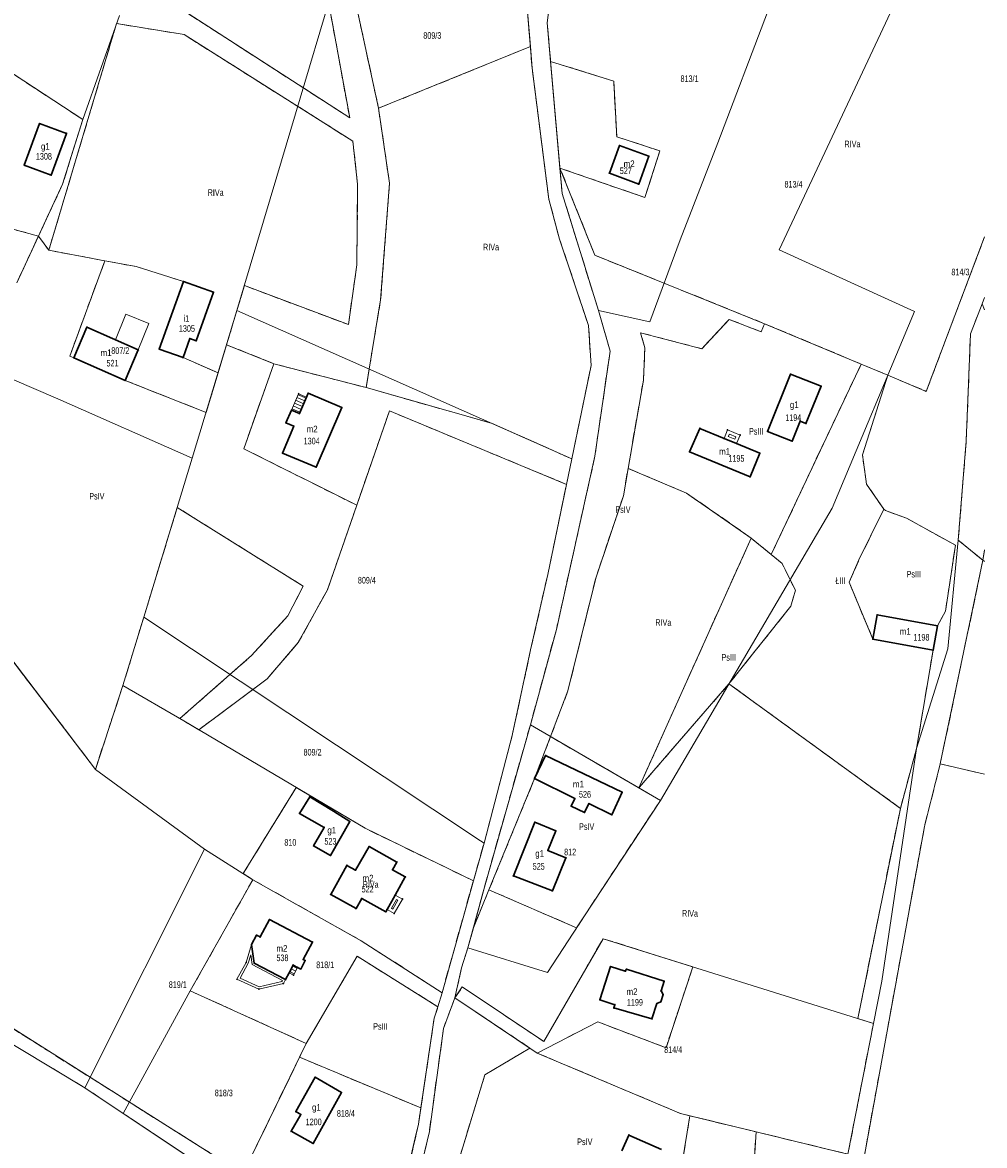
# Model space of a CAD drawing. Header units: metres. Extents: x 7498273 to 7499989, y 5499795 to 5500810.
# Tile 37 of 40: x 7499770 to 7499989, y 5500223 to 5500478. Entities that reach past the tile are written whole.
import ezdxf

# ---------------------------------------------------------------- set-up
doc = ezdxf.new("R2010")
doc.units = ezdxf.units.M
doc.header["$MEASUREMENT"] = 0
doc.linetypes.add('2.25_0.75', pattern=[3, 2.25, -0.75])
doc.layers.get('0').update_dxf_attribs({"color": 2})
for name, color, linetype, lineweight in [('209-oznaczenie konturu klasyfikacyjnego', 7, 'Continuous', 0), ('211-numer działki ewidencyjnej', 7, 'Continuous', 0), ('217-kontur klasyfikacyjny', 7, 'Continuous', 0), ('218-kontur użytku gruntowego', 7, 'Continuous', 0), ('219-działka ewidencyjna', 7, 'Continuous', 0), ('312-budynek ewidencyjny', 7, 'Continuous', 0), ('312-oznaczenie budynku ewidencyjnego', 7, 'Continuous', 0), ('312-oznaczenie budynku ewidencyjnego-Atr117', 7, 'Continuous', 0), ('352-schody', 7, 'Continuous', 0), ('Punkt budynku', 7, 'Continuous', 0), ('taras', 7, 'Continuous', 0), ('wiatrołap', 7, 'Continuous', 0)]:
    doc.layers.add(name, color=color, linetype=linetype, lineweight=lineweight)
doc.styles.get("Standard").update_dxf_attribs({"font": 'Working1250.shx', "width": 0.75})

# ---------------------------------------------------------------- blocks, each defined once
blk = doc.blocks.new('PUNKTBUD')
at = {"color": 0}
blk.add_circle((0, 0), 0.09, dxfattribs=at)

msp = doc.modelspace()

# ---------------------------------------------------------------- linework, layer by layer
at = {"layer": '217-kontur klasyfikacyjny', "color": 3, "linetype": '2.25_0.75', "lineweight": 13, "flags": 128}
for points in [[(7499844.69, 5500456.35), (7499835.76, 5500504.99)], [(7499842.72, 5500497.85), (7499851.23, 5500458.52)], [(7499885.71, 5500472.55), (7499884.57, 5500486.75)], [(7499890.46, 5500485.13), (7499889.56, 5500477.93)], [(7499805.62, 5500481.56), (7499844.69, 5500456.35)], [(7499791.73, 5500477.78), (7499776.34, 5500426.27)], [(7499807.05, 5500475.27), (7499791.73, 5500477.78)], [(7499889.56, 5500477.93), (7499890.32, 5500469.18)], [(7499845.38, 5500451.07), (7499807.05, 5500475.27)], [(7499851.23, 5500458.52), (7499885.71, 5500472.55)], [(7499886.1, 5500467.61), (7499885.71, 5500472.55)], [(7499890.32, 5500469.18), (7499904.64, 5500464.65)], [(7499766.26, 5500467.6), (7499784.04, 5500455.98)], [(7499889.91, 5500437.86), (7499886.1, 5500467.61)], [(7499904.64, 5500464.65), (7499905.33, 5500452.05)], [(7499851.23, 5500458.52), (7499853.72, 5500441.52)], [(7499784.04, 5500455.98), (7499779.48, 5500441.28)], [(7499905.33, 5500452.05), (7499915.14, 5500448.84)], [(7499846.48, 5500441.28), (7499845.38, 5500451.07)], [(7499915.14, 5500448.84), (7499911.74, 5500438.24)], [(7499900.36, 5500425.15), (7499892.44, 5500444.94)], [(7499892.44, 5500444.94), (7499892.94, 5500439.15)], [(7499911.74, 5500438.24), (7499892.44, 5500444.94)], [(7499779.48, 5500441.28), (7499774, 5500429.5)], [(7499846.31, 5500422.98), (7499846.48, 5500441.28)], [(7499853.72, 5500441.52), (7499851.71, 5500415.02)], [(7499892.94, 5500439.15), (7499901.18, 5500412.6)], [(7499892.35, 5500428.8), (7499889.91, 5500437.86)], [(7499774, 5500429.5), (7499764.8, 5500431.96)], [(7499769.06, 5500418.86), (7499774, 5500429.5)], [(7499774, 5500429.5), (7499776.34, 5500426.27)], [(7499898.91, 5500409.21), (7499892.35, 5500428.8)], [(7499975.64, 5500394.23), (7499988.876, 5500429.339)], [(7499776.34, 5500426.27), (7499789.08, 5500423.88)], [(7499781.08, 5500402.21), (7499789.08, 5500423.88)], [(7499789.08, 5500423.88), (7499796.18, 5500422.56)], [(7499938.93, 5500409.6), (7499900.36, 5500425.15)], [(7499796.18, 5500422.56), (7499806.94, 5500419.18)], [(7499844.37, 5500409.4), (7499846.31, 5500422.98)], [(7499806.94, 5500419.18), (7499813.76, 5500416.74)], [(7499819.07, 5500412.57), (7499820.76, 5500418.24)], [(7499820.76, 5500418.24), (7499844.37, 5500409.4)], [(7499813.76, 5500416.74), (7499809.81, 5500405.71)], [(7499851.71, 5500415.02), (7499848.4, 5500395.08)], [(7499985.69, 5500407.28), (7499988.34, 5500414.09)], [(7499988.34, 5500414.09), (7499988.876, 5500412.747)], [(7499816.72, 5500404.82), (7499819.07, 5500412.57)], [(7499901.18, 5500412.6), (7499903.83, 5500403.38)], [(7499924.65, 5500403.92), (7499930.86, 5500410.57)], [(7499930.86, 5500410.57), (7499938.13, 5500407.74)], [(7499899.54, 5500400.13), (7499898.91, 5500409.21)], [(7499938.13, 5500407.74), (7499938.93, 5500409.6)], [(7499938.93, 5500409.6), (7499960.84, 5500400.43)], [(7499808.38, 5500406.22), (7499806.82, 5500401.88)], [(7499809.81, 5500405.71), (7499808.38, 5500406.22)], [(7499911.74, 5500404.13), (7499910.72, 5500407.53)], [(7499910.72, 5500407.53), (7499924.65, 5500403.92)], [(7499984.72, 5500382.95), (7499985.69, 5500407.28)], [(7499814.79, 5500398.42), (7499816.72, 5500404.82)], [(7499816.72, 5500404.82), (7499827.44, 5500400.49)], [(7499903.83, 5500403.38), (7499900.37, 5500379.5)], [(7499911.39, 5500396.75), (7499911.74, 5500404.13)], [(7499782.01, 5500401.82), (7499781.08, 5500402.21)], [(7499793.7, 5500396.7), (7499782.01, 5500401.82)], [(7499806.82, 5500401.88), (7499814.79, 5500398.42)], [(7499820.62, 5500381.19), (7499827.44, 5500400.49)], [(7499827.44, 5500400.49), (7499848.4, 5500395.08)], [(7499940.42, 5500357.17), (7499960.84, 5500400.43)], [(7499960.84, 5500400.43), (7499966.92, 5500397.88)], [(7499814.79, 5500398.42), (7499812.07, 5500389.44)], [(7499895.13, 5500378.9), (7499899.54, 5500400.13)], [(7499961.13, 5500379.8), (7499966.92, 5500397.88)], [(7499966.92, 5500397.88), (7499975.64, 5500394.23)], [(7499812.07, 5500389.44), (7499793.7, 5500396.7)], [(7499848.4, 5500395.08), (7499876.88, 5500386.98)], [(7499907.92, 5500376.74), (7499911.39, 5500396.75)], [(7499853.69, 5500389.79), (7499846.27, 5500368.35)], [(7499893.92, 5500373.1), (7499853.69, 5500389.79)], [(7499876.88, 5500386.98), (7499895.13, 5500378.9)], [(7499982.91, 5500360.43), (7499984.72, 5500382.95)], [(7499846.27, 5500368.35), (7499820.62, 5500381.19)], [(7499962.1, 5500373.16), (7499961.13, 5500379.8)], [(7499900.37, 5500379.5), (7499891.63, 5500340.17)], [(7499906.84, 5500370.47), (7499907.92, 5500376.74)], [(7499921.16, 5500371.13), (7499907.92, 5500376.74)], [(7499889.66, 5500352.63), (7499893.92, 5500373.1)], [(7499965.98, 5500367.46), (7499962.1, 5500373.16)], [(7499900.55, 5500351.78), (7499906.84, 5500370.47)], [(7499935.88, 5500360.91), (7499921.16, 5500371.13)], [(7499805.51, 5500367.86), (7499797.92, 5500342.97)], [(7499834.09, 5500349.99), (7499805.51, 5500367.86)], [(7499846.27, 5500368.35), (7499839.6, 5500349.11)], [(7499960.34, 5500355.95), (7499965.98, 5500367.46)], [(7499966.39, 5500367.13), (7499965.98, 5500367.46)], [(7499971.15, 5500365.43), (7499966.39, 5500367.13)], [(7499982.25, 5500359.27), (7499971.15, 5500365.43)], [(7499910.34, 5500304.15), (7499935.88, 5500360.91)], [(7499935.88, 5500360.91), (7499940.42, 5500357.17)], [(7499988.5, 5500355.86), (7499982.91, 5500360.43)], [(7499942.89, 5500355.13), (7499940.42, 5500357.17)], [(7499980.01, 5500344.27), (7499982.25, 5500359.27)], [(7499988.5, 5500355.86), (7499988.876, 5500358.221)], [(7499945.92, 5500349.06), (7499942.89, 5500355.13)], [(7499958.09, 5500350.87), (7499960.34, 5500355.95)], [(7499988.5, 5500355.86), (7499978.82, 5500309.63)], [(7499988.876, 5500355.552), (7499988.5, 5500355.86)], [(7499885.78, 5500335.49), (7499889.66, 5500352.63)], [(7499894.25, 5500326.17), (7499900.55, 5500351.78)], [(7499830.62, 5500343.22), (7499834.09, 5500349.99)], [(7499963.51, 5500337.96), (7499958.09, 5500350.87)], [(7499839.6, 5500349.11), (7499833.01, 5500337.18)], [(7499944.89, 5500345.41), (7499945.92, 5500349.06)], [(7499930.8, 5500327.79), (7499944.89, 5500345.41)], [(7499978.21, 5500340.97), (7499980.01, 5500344.27)], [(7499797.92, 5500342.97), (7499793.18, 5500327.42)], [(7499822.36, 5500334.21), (7499830.62, 5500343.22)], [(7499891.63, 5500340.17), (7499885.71, 5500318.49)], [(7499977.18, 5500335.42), (7499978.21, 5500340.97)], [(7499833.01, 5500337.18), (7499825.92, 5500328.92)], [(7499977.18, 5500335.42), (7499963.51, 5500337.96)], [(7499786.91, 5500308.37), (7499767.27, 5500334.15)], [(7499806.1, 5500319.9), (7499822.36, 5500334.21)], [(7499881.58, 5500316.04), (7499885.78, 5500335.49)], [(7499973.43, 5500313.11), (7499977.18, 5500335.42)], [(7499825.92, 5500328.92), (7499810.43, 5500317.35)], [(7499793.18, 5500327.42), (7499786.91, 5500308.37)], [(7499930.8, 5500327.79), (7499910.34, 5500304.15)], [(7499969.76, 5500299.51), (7499930.8, 5500327.79)], [(7499890.31, 5500315.81), (7499894.25, 5500326.17)], [(7499806.99, 5500319.39), (7499806.1, 5500319.9)], [(7499810.43, 5500317.35), (7499806.99, 5500319.39)], [(7499875.19, 5500291.58), (7499881.58, 5500316.04)], [(7499885.71, 5500318.49), (7499875.27, 5500281.64)], [(7499886.66, 5500306.27), (7499890.31, 5500315.81)], [(7499910.34, 5500304.15), (7499890.31, 5500315.81)], [(7499969.76, 5500299.51), (7499973.43, 5500313.11)], [(7499978.82, 5500309.63), (7499975.23, 5500295.42)], [(7499978.82, 5500309.63), (7499988.876, 5500307.248)], [(7499876.31, 5500281), (7499886.66, 5500306.27)], [(7499832.53, 5500304.25), (7499820.47, 5500284.7)], [(7499848.17, 5500294.98), (7499832.53, 5500304.25)], [(7499910.34, 5500304.15), (7499915.24, 5500301.3)], [(7499915.24, 5500301.3), (7499897.86, 5500274.9)], [(7499960.1, 5500251.77), (7499969.76, 5500299.51)], [(7499872.77, 5500283.05), (7499848.17, 5500294.98)], [(7499975.23, 5500295.42), (7499961.52, 5500220.29)], [(7499872.77, 5500283.05), (7499875.19, 5500291.58)], [(7499808.47, 5500258.05), (7499822.67, 5500283.31)], [(7499820.47, 5500284.7), (7499822.67, 5500283.31)], [(7499822.67, 5500283.31), (7499835.84, 5500275.89)], [(7499865.67, 5500257.64), (7499872.77, 5500283.05)], [(7499875.27, 5500281.64), (7499872.77, 5500272.36)], [(7499876.31, 5500281), (7499872.77, 5500272.36)], [(7499896.21, 5500272.38), (7499876.31, 5500281)], [(7499835.84, 5500275.89), (7499844.46, 5500271.02)], [(7499897.86, 5500274.9), (7499896.21, 5500272.38)], [(7499844.46, 5500271.02), (7499847.32, 5500269.41)], [(7499872.77, 5500272.36), (7499871.54, 5500267.81)], [(7499847.32, 5500269.41), (7499865.67, 5500257.64)], [(7499871.54, 5500267.81), (7499870.11, 5500263.31)], [(7499888.78, 5500246.54), (7499902.23, 5500269.91)], [(7499902.23, 5500269.91), (7499922.64, 5500263.51)], [(7499846.37, 5500265.92), (7499834.82, 5500246.12)], [(7499864.72, 5500254.42), (7499846.37, 5500265.92)], [(7499870.11, 5500263.31), (7499868.56, 5500256.47)], [(7499922.64, 5500263.51), (7499916.53, 5500245.13)], [(7499834.82, 5500246.12), (7499808.47, 5500258.05)], [(7499868.56, 5500256.47), (7499870.26, 5500258.95)], [(7499870.26, 5500258.95), (7499888.78, 5500246.54)], [(7499868.56, 5500256.47), (7499865.98, 5500249.52)], [(7499885.61, 5500245.05), (7499868.56, 5500256.47)], [(7499784.49, 5500236.07), (7499755.15, 5500253.71)], [(7499820.43, 5500216.51), (7499761.94, 5500253.41)], [(7499863.88, 5500251.88), (7499864.72, 5500254.42)], [(7499860.85, 5500231.47), (7499863.88, 5500251.88)], [(7499901.03, 5500251.02), (7499887.29, 5500243.93)], [(7499916.53, 5500245.13), (7499901.03, 5500251.02)], [(7499957.84, 5500220.99), (7499963.65, 5500250.66)], [(7499963.65, 5500250.66), (7499960.1, 5500251.77)], [(7499865.98, 5500249.52), (7499862.79, 5500226.15)], [(7499834.82, 5500246.12), (7499833.29, 5500242.97)], [(7499875.38, 5500238.98), (7499885.61, 5500245.05)], [(7499887.29, 5500243.93), (7499885.61, 5500245.05)], [(7499833.29, 5500242.97), (7499830.99, 5500238.25)], [(7499860.85, 5500231.47), (7499833.29, 5500242.97)], [(7499887.29, 5500243.93), (7499919.83, 5500230.2)], [(7499830.99, 5500238.25), (7499820.43, 5500216.51)], [(7499868.76, 5500217.34), (7499875.38, 5500238.98)], [(7499793.24, 5500230.24), (7499784.49, 5500236.07)], [(7499809.45, 5500219.44), (7499793.24, 5500230.24)], [(7499860.31, 5500227.8), (7499860.85, 5500231.47)], [(7499917.09, 5500199.97), (7499921.96, 5500229.68)], [(7499919.83, 5500230.2), (7499921.96, 5500229.68)], [(7499921.96, 5500229.68), (7499936.97, 5500226.04)], [(7499859.81, 5500225.64), (7499860.31, 5500227.8)], [(7499855.09, 5500205.31), (7499859.81, 5500225.64)], [(7499862.79, 5500226.15), (7499857.88, 5500205.77)], [(7499935.38, 5500200.87), (7499936.97, 5500226.04)], [(7499936.97, 5500226.04), (7499957.84, 5500220.99)]]:
    msp.add_lwpolyline(points, dxfattribs=at)
at = {"layer": '218-kontur użytku gruntowego', "color": 3, "linetype": 'Continuous', "lineweight": 13, "flags": 128}
for points in [[(7499844.69, 5500456.35), (7499835.76, 5500504.99)], [(7499842.72, 5500497.85), (7499851.23, 5500458.52)], [(7499885.71, 5500472.55), (7499884.57, 5500486.75)], [(7499890.46, 5500485.13), (7499889.56, 5500477.93)], [(7499805.62, 5500481.56), (7499844.69, 5500456.35)], [(7499791.73, 5500477.78), (7499776.34, 5500426.27)], [(7499807.05, 5500475.27), (7499791.73, 5500477.78)], [(7499889.56, 5500477.93), (7499890.32, 5500469.18)], [(7499845.38, 5500451.07), (7499807.05, 5500475.27)], [(7499851.23, 5500458.52), (7499885.71, 5500472.55)], [(7499886.1, 5500467.61), (7499885.71, 5500472.55)], [(7499890.32, 5500469.18), (7499904.64, 5500464.65)], [(7499890.32, 5500469.18), (7499892.44, 5500444.94)], [(7499766.26, 5500467.6), (7499784.04, 5500455.98)], [(7499889.91, 5500437.86), (7499886.1, 5500467.61)], [(7499904.64, 5500464.65), (7499905.33, 5500452.05)], [(7499851.23, 5500458.52), (7499853.72, 5500441.52)], [(7499784.04, 5500455.98), (7499779.48, 5500441.28)], [(7499905.33, 5500452.05), (7499915.14, 5500448.84)], [(7499846.48, 5500441.28), (7499845.38, 5500451.07)], [(7499915.14, 5500448.84), (7499911.74, 5500438.24)], [(7499900.36, 5500425.15), (7499892.44, 5500444.94)], [(7499892.44, 5500444.94), (7499892.94, 5500439.15)], [(7499911.74, 5500438.24), (7499892.44, 5500444.94)], [(7499779.48, 5500441.28), (7499774, 5500429.5)], [(7499846.31, 5500422.98), (7499846.48, 5500441.28)], [(7499853.72, 5500441.52), (7499851.71, 5500415.02)], [(7499892.94, 5500439.15), (7499901.18, 5500412.6)], [(7499892.35, 5500428.8), (7499889.91, 5500437.86)], [(7499774, 5500429.5), (7499764.8, 5500431.96)], [(7499769.06, 5500418.86), (7499774, 5500429.5)], [(7499774, 5500429.5), (7499776.34, 5500426.27)], [(7499898.91, 5500409.21), (7499892.35, 5500428.8)], [(7499975.64, 5500394.23), (7499988.876, 5500429.339)], [(7499776.34, 5500426.27), (7499789.08, 5500423.88)], [(7499789.08, 5500423.88), (7499781.08, 5500402.21)], [(7499789.08, 5500423.88), (7499796.18, 5500422.56)], [(7499938.93, 5500409.6), (7499900.36, 5500425.15)], [(7499796.18, 5500422.56), (7499806.94, 5500419.18)], [(7499844.37, 5500409.4), (7499846.31, 5500422.98)], [(7499806.94, 5500419.18), (7499813.76, 5500416.74)], [(7499819.07, 5500412.57), (7499820.76, 5500418.24)], [(7499820.76, 5500418.24), (7499844.37, 5500409.4)], [(7499813.76, 5500416.74), (7499809.81, 5500405.71)], [(7499851.71, 5500415.02), (7499848.4, 5500395.08)], [(7499985.69, 5500407.28), (7499988.34, 5500414.09)], [(7499988.34, 5500414.09), (7499988.876, 5500412.747)], [(7499816.72, 5500404.82), (7499819.07, 5500412.57)], [(7499901.18, 5500412.6), (7499903.83, 5500403.38)], [(7499924.65, 5500403.92), (7499930.86, 5500410.57)], [(7499930.86, 5500410.57), (7499938.13, 5500407.74)], [(7499899.54, 5500400.13), (7499898.91, 5500409.21)], [(7499938.13, 5500407.74), (7499938.93, 5500409.6)], [(7499938.93, 5500409.6), (7499960.84, 5500400.43)], [(7499808.38, 5500406.22), (7499806.82, 5500401.88)], [(7499809.81, 5500405.71), (7499808.38, 5500406.22)], [(7499911.74, 5500404.13), (7499910.72, 5500407.53)], [(7499910.72, 5500407.53), (7499924.65, 5500403.92)], [(7499984.72, 5500382.95), (7499985.69, 5500407.28)], [(7499814.79, 5500398.42), (7499816.72, 5500404.82)], [(7499816.72, 5500404.82), (7499827.44, 5500400.49)], [(7499903.83, 5500403.38), (7499900.37, 5500379.5)], [(7499911.39, 5500396.75), (7499911.74, 5500404.13)], [(7499781.08, 5500402.21), (7499782.01, 5500401.82)], [(7499782.01, 5500401.82), (7499793.7, 5500396.7)], [(7499806.82, 5500401.88), (7499814.79, 5500398.42)], [(7499827.44, 5500400.49), (7499820.62, 5500381.19)], [(7499848.4, 5500395.08), (7499827.44, 5500400.49)], [(7499940.42, 5500357.17), (7499960.84, 5500400.43)], [(7499960.84, 5500400.43), (7499966.92, 5500397.88)], [(7499812.07, 5500389.44), (7499814.79, 5500398.42)], [(7499895.13, 5500378.9), (7499899.54, 5500400.13)], [(7499961.13, 5500379.8), (7499966.92, 5500397.88)], [(7499966.92, 5500397.88), (7499975.64, 5500394.23)], [(7499793.7, 5500396.7), (7499812.07, 5500389.44)], [(7499876.88, 5500386.98), (7499848.4, 5500395.08)], [(7499907.92, 5500376.74), (7499911.39, 5500396.75)], [(7499846.27, 5500368.35), (7499853.69, 5500389.79)], [(7499853.69, 5500389.79), (7499893.92, 5500373.1)], [(7499895.13, 5500378.9), (7499876.88, 5500386.98)], [(7499982.91, 5500360.43), (7499984.72, 5500382.95)], [(7499820.62, 5500381.19), (7499846.27, 5500368.35)], [(7499962.1, 5500373.16), (7499961.13, 5500379.8)], [(7499900.37, 5500379.5), (7499891.63, 5500340.17)], [(7499893.92, 5500373.1), (7499895.13, 5500378.9)], [(7499906.84, 5500370.47), (7499907.92, 5500376.74)], [(7499921.16, 5500371.13), (7499907.92, 5500376.74)], [(7499889.66, 5500352.63), (7499893.92, 5500373.1)], [(7499965.98, 5500367.46), (7499962.1, 5500373.16)], [(7499900.55, 5500351.78), (7499906.84, 5500370.47)], [(7499935.88, 5500360.91), (7499921.16, 5500371.13)], [(7499805.51, 5500367.86), (7499797.92, 5500342.97)], [(7499834.09, 5500349.99), (7499805.51, 5500367.86)], [(7499846.27, 5500368.35), (7499839.6, 5500349.11)], [(7499960.34, 5500355.95), (7499965.98, 5500367.46)], [(7499966.39, 5500367.13), (7499965.98, 5500367.46)], [(7499971.15, 5500365.43), (7499966.39, 5500367.13)], [(7499982.25, 5500359.27), (7499971.15, 5500365.43)], [(7499910.34, 5500304.15), (7499935.88, 5500360.91)], [(7499935.88, 5500360.91), (7499940.42, 5500357.17)], [(7499988.5, 5500355.86), (7499982.91, 5500360.43)], [(7499942.89, 5500355.13), (7499940.42, 5500357.17)], [(7499980.01, 5500344.27), (7499982.25, 5500359.27)], [(7499988.5, 5500355.86), (7499988.876, 5500358.221)], [(7499945.92, 5500349.06), (7499942.89, 5500355.13)], [(7499958.09, 5500350.87), (7499960.34, 5500355.95)], [(7499988.5, 5500355.86), (7499978.82, 5500309.63)], [(7499988.876, 5500355.552), (7499988.5, 5500355.86)], [(7499885.78, 5500335.49), (7499889.66, 5500352.63)], [(7499894.25, 5500326.17), (7499900.55, 5500351.78)], [(7499830.62, 5500343.22), (7499834.09, 5500349.99)], [(7499963.51, 5500337.96), (7499958.09, 5500350.87)], [(7499839.6, 5500349.11), (7499833.01, 5500337.18)], [(7499944.89, 5500345.41), (7499945.92, 5500349.06)], [(7499930.8, 5500327.79), (7499944.89, 5500345.41)], [(7499978.21, 5500340.97), (7499980.01, 5500344.27)], [(7499797.92, 5500342.97), (7499793.18, 5500327.42)], [(7499822.36, 5500334.21), (7499830.62, 5500343.22)], [(7499891.63, 5500340.17), (7499885.71, 5500318.49)], [(7499977.18, 5500335.42), (7499978.21, 5500340.97)], [(7499833.01, 5500337.18), (7499825.92, 5500328.92)], [(7499977.18, 5500335.42), (7499963.51, 5500337.96)], [(7499786.91, 5500308.37), (7499767.27, 5500334.15)], [(7499806.1, 5500319.9), (7499822.36, 5500334.21)], [(7499881.58, 5500316.04), (7499885.78, 5500335.49)], [(7499973.43, 5500313.11), (7499977.18, 5500335.42)], [(7499825.92, 5500328.92), (7499810.43, 5500317.35)], [(7499793.18, 5500327.42), (7499786.91, 5500308.37)], [(7499930.8, 5500327.79), (7499910.34, 5500304.15)], [(7499969.76, 5500299.51), (7499930.8, 5500327.79)], [(7499890.31, 5500315.81), (7499894.25, 5500326.17)], [(7499806.99, 5500319.39), (7499806.1, 5500319.9)], [(7499810.43, 5500317.35), (7499806.99, 5500319.39)], [(7499875.19, 5500291.58), (7499881.58, 5500316.04)], [(7499885.71, 5500318.49), (7499875.27, 5500281.64)], [(7499886.66, 5500306.27), (7499890.31, 5500315.81)], [(7499910.34, 5500304.15), (7499890.31, 5500315.81)], [(7499969.76, 5500299.51), (7499973.43, 5500313.11)], [(7499978.82, 5500309.63), (7499975.23, 5500295.42)], [(7499978.82, 5500309.63), (7499988.876, 5500307.248)], [(7499876.31, 5500281), (7499886.66, 5500306.27)], [(7499832.53, 5500304.25), (7499820.47, 5500284.7)], [(7499848.17, 5500294.98), (7499832.53, 5500304.25)], [(7499910.34, 5500304.15), (7499915.24, 5500301.3)], [(7499915.24, 5500301.3), (7499897.86, 5500274.9)], [(7499960.1, 5500251.77), (7499969.76, 5500299.51)], [(7499872.77, 5500283.05), (7499848.17, 5500294.98)], [(7499975.23, 5500295.42), (7499961.52, 5500220.29)], [(7499872.77, 5500283.05), (7499875.19, 5500291.58)], [(7499822.67, 5500283.31), (7499808.47, 5500258.05)], [(7499820.47, 5500284.7), (7499822.67, 5500283.31)], [(7499835.84, 5500275.89), (7499822.67, 5500283.31)], [(7499865.67, 5500257.64), (7499872.77, 5500283.05)], [(7499875.27, 5500281.64), (7499872.77, 5500272.36)], [(7499876.31, 5500281), (7499872.77, 5500272.36)], [(7499896.21, 5500272.38), (7499876.31, 5500281)], [(7499844.46, 5500271.02), (7499835.84, 5500275.89)], [(7499897.86, 5500274.9), (7499896.21, 5500272.38)], [(7499847.32, 5500269.41), (7499844.46, 5500271.02)], [(7499872.77, 5500272.36), (7499871.54, 5500267.81)], [(7499865.67, 5500257.64), (7499847.32, 5500269.41)], [(7499871.54, 5500267.81), (7499870.11, 5500263.31)], [(7499902.23, 5500269.91), (7499888.78, 5500246.54)], [(7499922.64, 5500263.51), (7499902.23, 5500269.91)], [(7499834.82, 5500246.12), (7499846.37, 5500265.92)], [(7499846.37, 5500265.92), (7499864.72, 5500254.42)], [(7499870.11, 5500263.31), (7499868.56, 5500256.47)], [(7499916.53, 5500245.13), (7499922.64, 5500263.51)], [(7499808.47, 5500258.05), (7499834.82, 5500246.12)], [(7499864.72, 5500254.42), (7499865.67, 5500257.64)], [(7499870.26, 5500258.95), (7499868.56, 5500256.47)], [(7499888.78, 5500246.54), (7499870.26, 5500258.95)], [(7499868.56, 5500256.47), (7499865.98, 5500249.52)], [(7499885.61, 5500245.05), (7499868.56, 5500256.47)], [(7499784.49, 5500236.07), (7499755.15, 5500253.71)], [(7499820.43, 5500216.51), (7499761.94, 5500253.41)], [(7499863.88, 5500251.88), (7499864.72, 5500254.42)], [(7499860.85, 5500231.47), (7499863.88, 5500251.88)], [(7499887.29, 5500243.93), (7499901.03, 5500251.02)], [(7499901.03, 5500251.02), (7499916.53, 5500245.13)], [(7499957.84, 5500220.99), (7499963.65, 5500250.66)], [(7499963.65, 5500250.66), (7499960.1, 5500251.77)], [(7499865.98, 5500249.52), (7499862.79, 5500226.15)], [(7499834.82, 5500246.12), (7499833.29, 5500242.97)], [(7499875.38, 5500238.98), (7499885.61, 5500245.05)], [(7499885.61, 5500245.05), (7499887.29, 5500243.93)], [(7499833.29, 5500242.97), (7499830.99, 5500238.25)], [(7499860.85, 5500231.47), (7499833.29, 5500242.97)], [(7499887.29, 5500243.93), (7499919.83, 5500230.2)], [(7499830.99, 5500238.25), (7499820.43, 5500216.51)], [(7499868.76, 5500217.34), (7499875.38, 5500238.98)], [(7499793.24, 5500230.24), (7499784.49, 5500236.07)], [(7499809.45, 5500219.44), (7499793.24, 5500230.24)], [(7499860.31, 5500227.8), (7499860.85, 5500231.47)], [(7499917.09, 5500199.97), (7499921.96, 5500229.68)], [(7499919.83, 5500230.2), (7499921.96, 5500229.68)], [(7499921.96, 5500229.68), (7499936.97, 5500226.04)], [(7499859.81, 5500225.64), (7499860.31, 5500227.8)], [(7499855.09, 5500205.31), (7499859.81, 5500225.64)], [(7499862.79, 5500226.15), (7499857.88, 5500205.77)], [(7499935.38, 5500200.87), (7499936.97, 5500226.04)], [(7499936.97, 5500226.04), (7499957.84, 5500220.99)]]:
    msp.add_lwpolyline(points, dxfattribs=at)
at = {"layer": '219-działka ewidencyjna', "color": 3, "linetype": 'Continuous', "lineweight": 13, "flags": 128}
for points in [[(7499889.56, 5500477.93), (7499893.07, 5500505.89)], [(7499828.16, 5500443.04), (7499845.34, 5500500.79)], [(7499942.21, 5500426.39), (7499977.31, 5500501.15)], [(7499884.57, 5500486.75), (7499886.1, 5500467.61)], [(7499784.04, 5500455.98), (7499792.43, 5500479.56)], [(7499928.28, 5500450.71), (7499939.56, 5500480.36)], [(7499889.56, 5500477.93), (7499892.94, 5500439.15)], [(7499766.26, 5500467.6), (7499784.04, 5500455.98)], [(7499886.1, 5500467.61), (7499889.91, 5500437.86)], [(7499784.04, 5500455.98), (7499779.48, 5500441.28)], [(7499919.75, 5500428.66), (7499928.28, 5500450.71)], [(7499769.06, 5500418.86), (7499779.48, 5500441.28)], [(7499819.07, 5500412.57), (7499828.16, 5500443.04)], [(7499892.94, 5500439.15), (7499901.18, 5500412.6)], [(7499889.91, 5500437.86), (7499892.35, 5500428.8)], [(7499892.35, 5500428.8), (7499898.91, 5500409.21)], [(7499912.83, 5500410.05), (7499919.75, 5500428.66)], [(7499942.21, 5500426.39), (7499973, 5500412.34)], [(7499988.34, 5500414.09), (7499988.876, 5500415.534)], [(7499985.69, 5500407.28), (7499988.34, 5500414.09)], [(7499988.34, 5500414.09), (7499988.876, 5500412.744)], [(7499791.49, 5500405.92), (7499793.86, 5500411.75)], [(7499793.86, 5500411.75), (7499799.05, 5500409.67)], [(7499808.92, 5500379.03), (7499819.07, 5500412.57)], [(7499819.07, 5500412.57), (7499895.13, 5500378.9)], [(7499903.83, 5500403.38), (7499901.18, 5500412.6)], [(7499901.18, 5500412.6), (7499912.83, 5500410.05)], [(7499954.25, 5500367.72), (7499973, 5500412.34)], [(7499782.01, 5500401.82), (7499785.01, 5500408.79)], [(7499785.01, 5500408.79), (7499791.49, 5500405.92)], [(7499796.67, 5500403.63), (7499799.05, 5500409.67)], [(7499898.91, 5500409.21), (7499899.54, 5500400.13)], [(7499984.72, 5500382.95), (7499985.69, 5500407.28)], [(7499793.7, 5500396.7), (7499796.67, 5500403.63)], [(7499900.37, 5500379.5), (7499903.83, 5500403.38)], [(7499758.11, 5500401.23), (7499778.39, 5500392.51)], [(7499782.01, 5500401.82), (7499793.7, 5500396.7)], [(7499895.13, 5500378.9), (7499899.54, 5500400.13)], [(7499778.39, 5500392.51), (7499808.92, 5500379.03)], [(7499982.91, 5500360.43), (7499984.72, 5500382.95)], [(7499797.92, 5500342.97), (7499808.92, 5500379.03)], [(7499889.66, 5500352.63), (7499895.13, 5500378.9)], [(7499900.37, 5500379.5), (7499891.63, 5500340.17)], [(7499915.24, 5500301.3), (7499954.25, 5500367.72)], [(7499980.56, 5500335.77), (7499982.91, 5500360.43)], [(7499982.91, 5500360.43), (7499988.876, 5500355.549)], [(7499885.78, 5500335.49), (7499889.66, 5500352.63)], [(7499793.18, 5500327.42), (7499797.92, 5500342.97)], [(7499797.92, 5500342.97), (7499874.37, 5500292.11)], [(7499763.57, 5500339.01), (7499786.91, 5500308.37)], [(7499885.71, 5500318.49), (7499891.63, 5500340.17)], [(7499881.58, 5500316.04), (7499885.78, 5500335.49)], [(7499973.43, 5500313.11), (7499980.56, 5500335.77)], [(7499786.91, 5500308.37), (7499793.18, 5500327.42)], [(7499793.18, 5500327.42), (7499806.99, 5500319.39)], [(7499806.99, 5500319.39), (7499848.17, 5500294.98)], [(7499875.19, 5500291.58), (7499881.58, 5500316.04)], [(7499875.27, 5500281.64), (7499885.71, 5500318.49)], [(7499885.71, 5500318.49), (7499915.24, 5500301.3)], [(7499973.43, 5500313.11), (7499965.52, 5500260.25)], [(7499811.7, 5500290.22), (7499786.91, 5500308.37)], [(7499897.86, 5500274.9), (7499915.24, 5500301.3)], [(7499848.17, 5500294.98), (7499872.77, 5500283.05)], [(7499872.77, 5500283.05), (7499875.19, 5500291.58)], [(7499874.37, 5500292.11), (7499875.19, 5500291.58)], [(7499784.49, 5500236.07), (7499811.7, 5500290.22)], [(7499811.7, 5500290.22), (7499822.67, 5500283.31)], [(7499822.67, 5500283.31), (7499808.47, 5500258.05)], [(7499822.67, 5500283.31), (7499847.32, 5500269.41)], [(7499865.67, 5500257.64), (7499872.77, 5500283.05)], [(7499875.27, 5500281.64), (7499871.54, 5500267.81)], [(7499889.58, 5500262.21), (7499897.86, 5500274.9)], [(7499847.32, 5500269.41), (7499865.67, 5500257.64)], [(7499870.11, 5500263.31), (7499871.54, 5500267.81)], [(7499871.54, 5500267.81), (7499889.58, 5500262.21)], [(7499888.78, 5500246.54), (7499902.23, 5500269.91)], [(7499902.23, 5500269.91), (7499963.65, 5500250.66)], [(7499834.82, 5500246.12), (7499846.37, 5500265.92)], [(7499846.37, 5500265.92), (7499864.72, 5500254.42)], [(7499868.56, 5500256.47), (7499870.11, 5500263.31)], [(7499963.65, 5500250.66), (7499965.52, 5500260.25)], [(7499793.24, 5500230.24), (7499808.47, 5500258.05)], [(7499834.82, 5500246.12), (7499808.47, 5500258.05)], [(7499865.67, 5500257.64), (7499864.72, 5500254.42)], [(7499868.56, 5500256.47), (7499870.26, 5500258.95)], [(7499870.26, 5500258.95), (7499888.78, 5500246.54)], [(7499865.98, 5500249.52), (7499868.56, 5500256.47)], [(7499868.56, 5500256.47), (7499887.29, 5500243.93)], [(7499755.15, 5500253.71), (7499784.49, 5500236.07)], [(7499863.88, 5500251.88), (7499864.72, 5500254.42)], [(7499860.31, 5500227.8), (7499863.88, 5500251.88)], [(7499957.84, 5500220.99), (7499963.65, 5500250.66)], [(7499865.98, 5500249.52), (7499862.79, 5500226.15)], [(7499834.82, 5500246.12), (7499818.82, 5500213.2)], [(7499887.29, 5500243.93), (7499919.83, 5500230.2)], [(7499784.49, 5500236.07), (7499793.24, 5500230.24)], [(7499793.24, 5500230.24), (7499818.82, 5500213.2)], [(7499919.83, 5500230.2), (7499936.97, 5500226.04)], [(7499855.09, 5500205.31), (7499860.31, 5500227.8)], [(7499857.88, 5500205.77), (7499862.79, 5500226.15)], [(7499935.38, 5500200.87), (7499936.97, 5500226.04)], [(7499936.97, 5500226.04), (7499957.84, 5500220.99)]]:
    msp.add_lwpolyline(points, dxfattribs=at)
at = {"layer": '312-budynek ewidencyjny', "color": 7, "linetype": 'Continuous', "lineweight": 30, "flags": 128}
for points in [[(7499770.77, 5500445.57), (7499774.22, 5500455.04)], [(7499774.22, 5500455.04), (7499780.34, 5500452.82)], [(7499780.34, 5500452.82), (7499776.89, 5500443.34)], [(7499903.66, 5500443.77), (7499905.98, 5500450.06)], [(7499905.98, 5500450.06), (7499912.64, 5500447.63)], [(7499912.64, 5500447.63), (7499910.32, 5500441.28)], [(7499776.89, 5500443.34), (7499770.77, 5500445.57)], [(7499910.32, 5500441.28), (7499903.66, 5500443.77)], [(7499801.43, 5500403.82), (7499806.94, 5500419.18)], [(7499806.94, 5500419.18), (7499813.76, 5500416.74)], [(7499813.76, 5500416.74), (7499809.81, 5500405.71)], [(7499782.01, 5500401.82), (7499785.01, 5500408.79)], [(7499785.01, 5500408.79), (7499796.67, 5500403.63)], [(7499808.38, 5500406.22), (7499806.82, 5500401.88)], [(7499809.81, 5500405.71), (7499808.38, 5500406.22)], [(7499796.67, 5500403.63), (7499793.7, 5500396.7)], [(7499806.82, 5500401.88), (7499801.43, 5500403.82)], [(7499793.7, 5500396.7), (7499782.01, 5500401.82)], [(7499939.56, 5500385.11), (7499944.81, 5500398.11)], [(7499944.81, 5500398.11), (7499951.75, 5500395.37)], [(7499951.75, 5500395.37), (7499948.32, 5500386.93)], [(7499833.24, 5500389.17), (7499834.87, 5500392.93)], [(7499834.87, 5500392.93), (7499835.25, 5500393.8)], [(7499835.25, 5500393.8), (7499842.89, 5500390.57)], [(7499842.89, 5500390.57), (7499837.04, 5500377.02)], [(7499830.2, 5500387.06), (7499831.45, 5500389.94)], [(7499831.45, 5500389.94), (7499833.24, 5500389.17)], [(7499946.98, 5500387.49), (7499945.16, 5500382.89)], [(7499948.32, 5500386.93), (7499946.98, 5500387.49)], [(7499829.4, 5500380.22), (7499831.96, 5500386.33)], [(7499831.96, 5500386.33), (7499830.2, 5500387.06)], [(7499921.85, 5500380.51), (7499924.19, 5500385.82)], [(7499924.19, 5500385.82), (7499929.7, 5500383.54)], [(7499945.16, 5500382.89), (7499939.56, 5500385.11)], [(7499929.7, 5500383.54), (7499932.57, 5500382.36)], [(7499932.57, 5500382.36), (7499937.82, 5500380.19)], [(7499837.04, 5500377.02), (7499829.4, 5500380.22)], [(7499935.61, 5500374.83), (7499921.85, 5500380.51)], [(7499937.82, 5500380.19), (7499935.61, 5500374.83)], [(7499963.51, 5500337.96), (7499964.5, 5500343.45)], [(7499964.5, 5500343.45), (7499978.21, 5500340.97)], [(7499978.21, 5500340.97), (7499977.18, 5500335.42)], [(7499977.18, 5500335.42), (7499963.51, 5500337.96)], [(7499886.66, 5500306.27), (7499889.18, 5500311.5)], [(7499889.18, 5500311.5), (7499906.59, 5500303.17)], [(7499895.82, 5500301.73), (7499886.66, 5500306.27)], [(7499833.26, 5500298.37), (7499835.63, 5500302.16)], [(7499835.63, 5500302.16), (7499840.97, 5500298.9)], [(7499894.99, 5500300.03), (7499895.82, 5500301.73)], [(7499906.59, 5500303.17), (7499904.23, 5500298.04)], [(7499838.87, 5500295.19), (7499833.26, 5500298.37)], [(7499840.97, 5500298.9), (7499844.73, 5500296.55)], [(7499898.01, 5500298.57), (7499894.99, 5500300.03)], [(7499898.99, 5500300.58), (7499898.01, 5500298.57)], [(7499904.23, 5500298.04), (7499898.99, 5500300.58)], [(7499844.73, 5500296.55), (7499840.34, 5500288.8)], [(7499881.86, 5500284.16), (7499886.74, 5500296.37)], [(7499886.74, 5500296.37), (7499891.51, 5500294.41)], [(7499836.49, 5500290.98), (7499838.87, 5500295.19)], [(7499891.51, 5500294.41), (7499889.68, 5500289.97)], [(7499840.34, 5500288.8), (7499836.49, 5500290.98)], [(7499845.97, 5500285.48), (7499849.09, 5500290.84)], [(7499849.09, 5500290.84), (7499855.37, 5500287.32)], [(7499889.68, 5500289.97), (7499893.8, 5500288.28)], [(7499893.8, 5500288.28), (7499890.71, 5500280.77)], [(7499840.36, 5500279.97), (7499844.05, 5500286.56)], [(7499844.05, 5500286.56), (7499845.97, 5500285.48)], [(7499855.37, 5500287.32), (7499854.39, 5500285.58)], [(7499854.39, 5500285.58), (7499857.31, 5500283.94)], [(7499857.31, 5500283.94), (7499855.01, 5500279.83)], [(7499890.71, 5500280.77), (7499881.86, 5500284.16)], [(7499846.12, 5500276.74), (7499840.36, 5500279.97)], [(7499847.41, 5500279.06), (7499846.12, 5500276.74)], [(7499852.87, 5500276), (7499847.41, 5500279.06)], [(7499855.01, 5500279.83), (7499853.16, 5500276.53)], [(7499853.16, 5500276.53), (7499852.87, 5500276)], [(7499824.34, 5500270.3), (7499826.45, 5500274.29)], [(7499826.45, 5500274.29), (7499836.21, 5500269.15)], [(7499822.37, 5500268.56), (7499823.54, 5500270.72)], [(7499823.54, 5500270.72), (7499824.34, 5500270.3)], [(7499822.96, 5500264.38), (7499822.37, 5500268.56)], [(7499836.21, 5500269.15), (7499834.13, 5500265.2)], [(7499834.13, 5500265.2), (7499834.58, 5500264.97)], [(7499830.09, 5500260.61), (7499822.96, 5500264.38)], [(7499831.84, 5500263.93), (7499830.91, 5500262.16)], [(7499832.86, 5500263.39), (7499831.84, 5500263.93)], [(7499833.55, 5500263.02), (7499832.86, 5500263.39)], [(7499834.58, 5500264.97), (7499833.55, 5500263.02)], [(7499901.51, 5500256.02), (7499903.94, 5500263.56)], [(7499903.94, 5500263.56), (7499907.28, 5500262.51)], [(7499907.28, 5500262.51), (7499907.55, 5500262.98)], [(7499907.55, 5500262.98), (7499916.1, 5500260.28)], [(7499830.91, 5500262.16), (7499830.09, 5500260.61)], [(7499916.1, 5500260.28), (7499915.4, 5500258.09)], [(7499915.4, 5500258.09), (7499915.89, 5500257.21)], [(7499904.92, 5500254.92), (7499901.51, 5500256.02)], [(7499904.68, 5500254.18), (7499904.92, 5500254.92)], [(7499914.46, 5500255.18), (7499913.33, 5500251.69)], [(7499915.37, 5500255.59), (7499914.46, 5500255.18)], [(7499915.89, 5500257.21), (7499915.37, 5500255.59)], [(7499913.33, 5500251.69), (7499904.68, 5500254.18)], [(7499832.44, 5500230.63), (7499836.82, 5500238.44)], [(7499836.82, 5500238.44), (7499842.84, 5500234.96)], [(7499842.84, 5500234.96), (7499836.39, 5500223.37)], [(7499831.41, 5500226.16), (7499833.57, 5500229.99)], [(7499833.57, 5500229.99), (7499832.44, 5500230.63)], [(7499836.39, 5500223.37), (7499831.41, 5500226.16)], [(7499906.47, 5500221.73), (7499908.06, 5500225.32)], [(7499908.06, 5500225.32), (7499915.49, 5500222.03)]]:
    msp.add_lwpolyline(points, dxfattribs=at)
at = {"layer": '352-schody', "color": 7, "linetype": 'Continuous', "lineweight": 13, "flags": 128}
for points in [[(7499834.491, 5500392.055), (7499832.703, 5500392.83)], [(7499834.769, 5500392.697), (7499832.981, 5500393.472)], [(7499833.377, 5500389.486), (7499831.589, 5500390.261)], [(7499833.655, 5500390.128), (7499831.868, 5500390.903)], [(7499833.934, 5500390.771), (7499832.146, 5500391.546)], [(7499834.212, 5500391.413), (7499832.424, 5500392.188)], [(7499832.088, 5500261.936), (7499831.073, 5500262.47)], [(7499832.416, 5500262.555), (7499831.398, 5500263.09)], [(7499832.745, 5500263.173), (7499831.724, 5500263.709)]]:
    msp.add_lwpolyline(points, dxfattribs=at)
at = {"layer": '352-schody', "color": 7, "linetype": 'Continuous', "lineweight": 13}
for points in [[(7499831.45, 5500389.94), (7499833.08, 5500393.7), (7499834.87, 5500392.93), (7499833.24, 5500389.17)], [(7499831.45, 5500389.94), (7499833.08, 5500393.7), (7499834.87, 5500392.93), (7499833.24, 5500389.17)], [(7499830.91, 5500262.16), (7499831.84, 5500263.93), (7499832.86, 5500263.39), (7499831.92, 5500261.62)], [(7499830.91, 5500262.16), (7499831.84, 5500263.93), (7499832.86, 5500263.39), (7499831.92, 5500261.62)]]:
    msp.add_3dface(points, dxfattribs=at)
at = {"layer": 'taras', "lineweight": 13}
for p, q in [((7499821.16, 5500264.52), (7499822.37, 5500268.56)), ((7499822.37, 5500268.56), (7499822.96, 5500264.38)), ((7499821.624, 5500264.327), (7499822.194, 5500266.23)), ((7499822.194, 5500266.23), (7499822.501, 5500264.057)), ((7499819.07, 5500260.68), (7499821.16, 5500264.52)), ((7499819.768, 5500260.917), (7499821.624, 5500264.327)), ((7499822.501, 5500264.057), (7499829.413, 5500260.403)), ((7499822.96, 5500264.38), (7499830.09, 5500260.61)), ((7499824.03, 5500258.48), (7499819.07, 5500260.68)), ((7499824.083, 5500259.004), (7499819.768, 5500260.917)), ((7499829.277, 5500260.149), (7499824.083, 5500259.004)), ((7499829.413, 5500260.403), (7499829.277, 5500260.149)), ((7499830.09, 5500260.61), (7499829.61, 5500259.71)), ((7499829.61, 5500259.71), (7499824.03, 5500258.48))]:
    msp.add_line(p, q, dxfattribs=at)
at = {"layer": 'wiatrołap', "lineweight": 13}
for p, q in [((7499929.7, 5500383.54), (7499930.51, 5500385.49)), ((7499930.51, 5500385.49), (7499933.38, 5500384.31)), ((7499932.57, 5500382.36), (7499929.7, 5500383.54)), ((7499930.681, 5500383.947), (7499930.916, 5500384.512)), ((7499932.164, 5500383.338), (7499930.681, 5500383.947)), ((7499930.916, 5500384.512), (7499932.399, 5500383.903)), ((7499932.399, 5500383.903), (7499932.164, 5500383.338)), ((7499933.38, 5500384.31), (7499932.57, 5500382.36)), ((7499853.16, 5500276.53), (7499855.01, 5500279.83)), ((7499854.182, 5500276.819), (7499855.297, 5500278.809)), ((7499855.627, 5500278.624), (7499854.504, 5500276.638)), ((7499856.65, 5500278.91), (7499854.79, 5500275.62)), ((7499855.01, 5500279.83), (7499856.65, 5500278.91)), ((7499855.297, 5500278.809), (7499855.627, 5500278.624)), ((7499854.79, 5500275.62), (7499853.16, 5500276.53)), ((7499854.504, 5500276.638), (7499854.182, 5500276.819))]:
    msp.add_line(p, q, dxfattribs=at)

# ---------------------------------------------------------------- block references
at = {"layer": 'Punkt budynku', "color": 5, "linetype": 'Continuous', "lineweight": 13}
for p in [(7499774.22, 5500455.04), (7499780.34, 5500452.82), (7499905.98, 5500450.06), (7499912.64, 5500447.63), (7499770.77, 5500445.57), (7499903.66, 5500443.77), (7499776.89, 5500443.34), (7499910.32, 5500441.28), (7499806.94, 5500419.18), (7499813.76, 5500416.74), (7499785.01, 5500408.79), (7499808.38, 5500406.22), (7499809.81, 5500405.71), (7499796.67, 5500403.63), (7499801.43, 5500403.82), (7499782.01, 5500401.82), (7499806.82, 5500401.88), (7499944.81, 5500398.11), (7499793.7, 5500396.7), (7499951.75, 5500395.37), (7499833.08, 5500393.7), (7499834.87, 5500392.93), (7499835.25, 5500393.8), (7499831.45, 5500389.94), (7499842.89, 5500390.57), (7499833.24, 5500389.17), (7499946.98, 5500387.49), (7499830.2, 5500387.06), (7499831.96, 5500386.33), (7499924.19, 5500385.82), (7499930.51, 5500385.49), (7499939.56, 5500385.11), (7499948.32, 5500386.93), (7499929.7, 5500383.54), (7499932.57, 5500382.36), (7499933.38, 5500384.31), (7499945.16, 5500382.89), (7499829.4, 5500380.22), (7499921.85, 5500380.51), (7499937.82, 5500380.19), (7499837.04, 5500377.02), (7499935.61, 5500374.83), (7499964.5, 5500343.45), (7499978.21, 5500340.97), (7499963.51, 5500337.96), (7499977.18, 5500335.42), (7499889.18, 5500311.5), (7499886.66, 5500306.27), (7499906.59, 5500303.17), (7499835.63, 5500302.16), (7499895.82, 5500301.73), (7499833.26, 5500298.37), (7499840.97, 5500298.9), (7499894.99, 5500300.03), (7499898.01, 5500298.57), (7499898.99, 5500300.58), (7499844.73, 5500296.55), (7499886.74, 5500296.37), (7499904.23, 5500298.04), (7499838.87, 5500295.19), (7499891.51, 5500294.41), (7499836.49, 5500290.98), (7499849.09, 5500290.84), (7499840.34, 5500288.8), (7499889.68, 5500289.97), (7499893.8, 5500288.28), (7499844.05, 5500286.56), (7499845.97, 5500285.48), (7499854.39, 5500285.58), (7499855.37, 5500287.32), (7499857.31, 5500283.94), (7499881.86, 5500284.16), (7499890.71, 5500280.77), (7499840.36, 5500279.97), (7499847.41, 5500279.06), (7499855.01, 5500279.83), (7499856.65, 5500278.91), (7499846.12, 5500276.74), (7499852.87, 5500276), (7499853.16, 5500276.53), (7499854.79, 5500275.62), (7499826.45, 5500274.29), (7499823.54, 5500270.72), (7499824.34, 5500270.3), (7499822.37, 5500268.56), (7499836.21, 5500269.15), (7499834.13, 5500265.2), (7499834.58, 5500264.97), (7499821.16, 5500264.52), (7499822.96, 5500264.38), (7499831.84, 5500263.93), (7499832.86, 5500263.39), (7499833.55, 5500263.02), (7499903.94, 5500263.56), (7499907.28, 5500262.51), (7499907.55, 5500262.98), (7499819.07, 5500260.68), (7499830.09, 5500260.61), (7499830.91, 5500262.16), (7499831.92, 5500261.62), (7499916.1, 5500260.28), (7499824.03, 5500258.48), (7499829.61, 5500259.71), (7499915.4, 5500258.09), (7499901.51, 5500256.02), (7499904.92, 5500254.92), (7499914.46, 5500255.18), (7499915.37, 5500255.59), (7499915.89, 5500257.21), (7499904.68, 5500254.18), (7499913.33, 5500251.69), (7499836.82, 5500238.44), (7499842.84, 5500234.96), (7499832.44, 5500230.63), (7499833.57, 5500229.99), (7499831.41, 5500226.16), (7499908.06, 5500225.32), (7499836.39, 5500223.37)]:
    msp.add_blockref('PUNKTBUD', p, dxfattribs=at)

# ---------------------------------------------------------------- texts
at = {"layer": '209-oznaczenie konturu klasyfikacyjnego', "color": 3, "linetype": 'Continuous', "lineweight": 13, "char_height": 1.5, "attachment_point": 7, "line_spacing_factor": 0.6}
for s, insert in [('\\H1x;\\W0.79;RIVa', (7499957.06, 5500449.63)), ('\\H1x;\\W0.79;RIVa', (7499812.41, 5500438.6)), ('\\H1x;\\W0.79;RIVa', (7499874.97, 5500426.23)), ('\\H1x;\\W0.79;PsIII', (7499935.38, 5500384.37)), ('\\H1x;\\W0.79;PsIV', (7499785.52, 5500369.65)), ('\\H1x;\\W0.79;PsIV', (7499905.02, 5500366.61)), ('\\H1x;\\W0.79;ŁIII', (7499954.99, 5500350.47)), ('\\H1x;\\W0.79;PsIII', (7499971.17, 5500351.94)), ('\\H1x;\\W0.79;RIVa', (7499914.1, 5500340.95)), ('\\H1x;\\W0.79;PsIII', (7499929.13, 5500333.03)), ('\\H1x;\\W0.79;PsIV', (7499896.78, 5500294.6)), ('\\H1x;\\W0.79;RIVa', (7499847.62, 5500281.45)), ('\\H1x;\\W0.79;RIVa', (7499920.16, 5500274.89)), ('\\H1x;\\W0.79;PsIII', (7499850.01, 5500249.2)), ('\\H1x;\\W0.79;PsIV', (7499896.36, 5500223.01))]:
    msp.add_mtext(s, dxfattribs=dict(at, insert=insert))
at = {"layer": '211-numer działki ewidencyjnej', "color": 3, "linetype": 'Continuous', "lineweight": 13, "char_height": 1.5, "line_spacing_factor": 0.6}
for s, insert, attachment_point in [('\\H1x;\\W0.79;809/3', (7499861.4, 5500475.8), 1), ('\\H1x;\\W0.79;813/1', (7499919.82, 5500466), 1), ('\\H1x;\\W0.79;813/4', (7499943.44, 5500442.02), 1), ('\\H1x;\\W0.79;814/3', (7499981.35, 5500420.56), 7), ('\\H1x;\\W0.79;807/2', (7499790.53, 5500404.23), 1), ('\\H1x;\\W0.79;809/4', (7499846.53, 5500352.08), 1), ('\\H1x;\\W0.79;809/2', (7499834.19, 5500313.01), 1), ('\\H1x;\\W0.79;810', (7499829.84, 5500292.53), 1), ('\\H1x;\\W0.79;812', (7499893.39, 5500290.35), 1), ('\\H1x;\\W0.79;818/1', (7499837.07, 5500264.72), 1), ('\\H1x;\\W0.79;819/1', (7499803.58, 5500260.23), 1), ('\\H1x;\\W0.79;814/4', (7499916.11, 5500245.45), 1), ('\\H1x;\\W0.79;818/3', (7499814.03, 5500235.63), 1), ('\\H1x;\\W0.79;818/4', (7499841.77, 5500230.97), 1)]:
    msp.add_mtext(s, dxfattribs=dict(at, insert=insert, attachment_point=attachment_point))
at = {"layer": '312-oznaczenie budynku ewidencyjnego', "color": 7, "linetype": 'Continuous', "lineweight": 13, "char_height": 1.5, "attachment_point": 1, "line_spacing_factor": 0.6}
for s, insert in [('\\H1x;\\W0.79;1308', (7499773.4, 5500448.36)), ('\\H1x;\\W0.79;527', (7499906.03, 5500445.08)), ('\\H1x;\\W0.79;1305', (7499805.88, 5500409.26)), ('\\H1x;\\W0.79;521', (7499789.44, 5500401.38)), ('\\H1x;\\W0.79;1194', (7499943.62, 5500389.01)), ('\\H1x;\\W0.79;1304', (7499834.22, 5500383.69)), ('\\H1x;\\W0.79;1195', (7499930.7, 5500379.75)), ('\\H1x;\\W0.79;1198', (7499972.72, 5500339.12)), ('\\H1x;\\W0.79;526', (7499896.76, 5500303.45)), ('\\H1x;\\W0.79;523', (7499838.94, 5500292.77)), ('\\H1x;\\W0.79;525', (7499886.25, 5500287.09)), ('\\H1x;\\W0.79;522', (7499847.39, 5500281.91)), ('\\H1x;\\W0.79;538', (7499828.04, 5500266.31)), ('\\H1x;\\W0.79;1199', (7499907.64, 5500256.21)), ('\\H1x;\\W0.79;1200', (7499834.68, 5500229.05))]:
    msp.add_mtext(s, dxfattribs=dict(at, insert=insert))
at = {"layer": '312-oznaczenie budynku ewidencyjnego-Atr117', "color": 7, "char_height": 1.5, "attachment_point": 8, "line_spacing_factor": 0.6}
for s, insert in [('\\H1x;\\W0.9;g1', (7499775.56, 5500448.69)), ('\\H1x;\\W0.9;m2', (7499908.15, 5500445.17)), ('\\H1x;\\W0.9;i1', (7499807.6, 5500410.03)), ('\\H1x;\\W0.9;m1', (7499789.34, 5500402.25)), ('\\H1x;\\W0.9;g1', (7499945.66, 5500390)), ('\\H1x;\\W0.9;m2', (7499836.15, 5500384.91)), ('\\H1x;\\W0.9;m1', (7499929.84, 5500379.83)), ('\\H1x;\\W0.9;m1', (7499970.86, 5500338.94)), ('\\H1x;\\W0.9;m1', (7499896.63, 5500304.27)), ('\\H1x;\\W0.9;g1', (7499840.61, 5500293.35)), ('\\H1x;\\W0.9;g1', (7499887.83, 5500288.07)), ('\\H1x;\\W0.9;m2', (7499848.84, 5500282.92)), ('\\H1x;\\W0.9;m2', (7499829.29, 5500266.95)), ('\\H1x;\\W0.9;m2', (7499908.81, 5500257.13)), ('\\H1x;\\W0.9;g1', (7499837.13, 5500230.41))]:
    msp.add_mtext(s, dxfattribs=dict(at, insert=insert))

doc.saveas('drawing.dxf')
